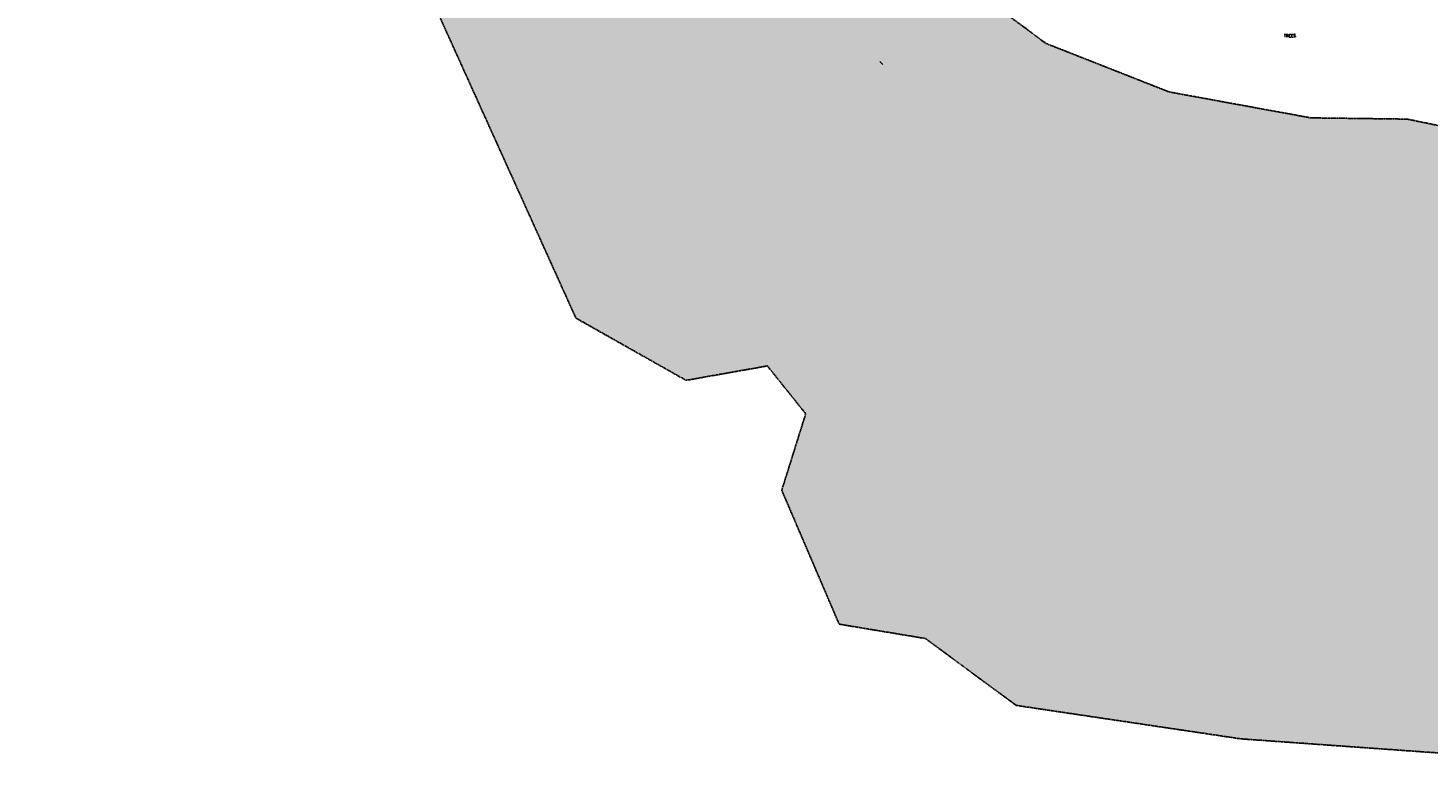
# Model space of a CAD drawing. Header units: feet. Extents: x 115483 to 126385, y 198984 to 203923.
# Tile 1 of 34: x 117557 to 119481, y 199069 to 200073. Entities that reach past the tile are written whole.
import ezdxf

# ---------------------------------------------------------------- set-up
doc = ezdxf.new("R2010")
doc.units = ezdxf.units.FT
doc.header["$MEASUREMENT"] = 0
doc.linetypes.add('STREAM', pattern=[1.475, 1, -0.1, 0.025, -0.1, 0.025, -0.1, 0.025, -0.1])
for name, color, linetype in [('V-ANNO-TEXT', 63, 'Continuous'), ('V-PATT-WATR', 126, 'Continuous'), ('V-RIVR-OHW-GOOG', 21, 'STREAM'), ('V-SITE-VEGE-TEXT', 162, 'Continuous')]:
    doc.layers.add(name, color=color, linetype=linetype)
doc.styles.add('L100', font='simplex.shx', dxfattribs={"height": 5})
doc.styles.get("Standard").update_dxf_attribs({"font": 'simplex.shx'})
doc.dimstyles.get("Standard").update_dxf_attribs({"dimtxt": 0.18, "dimasz": 0.18, "dimexe": 0.18, "dimexo": 0.0625, "dimgap": 0.09, "dimtad": 0, "dimtih": 1, "dimtoh": 1, "dimdec": 4, "dimzin": 0, "dimdsep": 46, "dimtxsty": 'Standard', "dimcen": 0.09, "dimadec": 0, "dimazin": 0, "dimtfac": 1, "dimtdec": 4, "dimtofl": 0, "dimtmove": 0, "dimatfit": 3, "dimfxl": 1, "dimtolj": 1, "dimtzin": 0, "dimarcsym": 0})

msp = doc.modelspace()

# ---------------------------------------------------------------- hatches: boundary and pattern name
at = {"layer": 'V-PATT-WATR'}
h = msp.add_hatch(color=256, dxfattribs=at)
h.dxf.hatch_style = 1
h.paths.add_polyline_path([(120703.9, 199529.2), (120894.6, 199608.1), (121354.9, 199779), (121289.6, 200559.2), (120546.7, 200274.6), (120125.7, 200105.5), (120051.4, 200039.5), (120014.3, 199932.2), (119894.6, 199858), (119836.2, 199845), (119507.9, 199936), (119452.2, 199947.4), (119320.2, 199949.1), (119125.1, 199984.8), (118956, 200051.4), (118729.7, 200219.1), (118677.7, 200280.8), (118653.3, 200334.4), (118646.5, 200374.6), (118642.6, 200380.9), (118627.6, 200402.2), (118607.4, 200444.8), (118584.6, 200478.4), (118560.3, 200516.2), (118536.8, 200555.9), (118515.3, 200594.5), (118495.4, 200644.6), (118479.6, 200688.5), (118466.3, 200732.9), (118455.9, 200772.7), (118442.5, 200818.9), (118431.7, 200859), (118416.8, 200905.5), (118405.9, 200950.3), (118394.5, 200993.5), (118380, 201036.3), (118362.2, 201078.8), (118353.9, 201102.7), (118345.4, 201119.5), (118336.5, 201139.6), (118330.8, 201152.3), (118299.5, 201193.9), (118223.5, 201293.6), (118193.7, 201382.9), (118201.9, 201490.8), (118227.6, 201507.8), (118271.8, 201528.3), (118278, 201597.1), (118276.7, 201630), (117882.5, 201675.4), (117894.9, 201432.9), (117936, 201149.2), (118005.9, 201042.4), (118010, 200894.4), (117956.5, 200660.1), (118001.8, 200355.9), (118310.1, 199673.8), (118461.4, 199588.3), (118573.2, 199608.1), (118625.8, 199542.3), (118592.9, 199437.2), (118671.8, 199253.1), (118790.2, 199233.4), (118915.2, 199141.4), (119224.2, 199095.4), (119592.5, 199069.1), (119796.4, 199161.1), (120039.7, 199272.9), (120138.3, 199259.7), (120230.4, 199272.9), (120368.5, 199391.2)])

# ---------------------------------------------------------------- linework, layer by layer
at = {"layer": 'V-RIVR-OHW-GOOG', "flags": 128}
for points in [[(115633.4, 202483.1), (115813.4, 202559.5), (115973.4, 202581.6), (116258.1, 202723.5), (116434.9, 202776.9), (116636.4, 202793.4), (116800.9, 202731.7), (116895.5, 202587.9), (117097, 202464.6), (117253.3, 202337.1), (117413.7, 202234.4), (117528.8, 202160.4), (117586.4, 202020.6), (117676.9, 201967.2), (117701.6, 201819.2), (117804.4, 201732.9), (117882.5, 201675.4), (117894.9, 201432.9), (117936, 201149.2), (118005.9, 201042.4), (118010, 200894.4), (117956.5, 200660.1), (118001.8, 200355.9), (118310.1, 199673.8), (118461.4, 199588.3), (118573.2, 199608.1), (118625.8, 199542.3), (118592.9, 199437.2), (118671.8, 199253.1), (118790.2, 199233.4), (118915.2, 199141.4), (119224.2, 199095.4), (119592.5, 199069.1), (119796.4, 199161.1), (120039.7, 199272.9), (120138.3, 199259.7), (120230.4, 199272.9), (120368.5, 199391.2), (120703.9, 199529.2), (120894.6, 199608.1), (121354.9, 199779), (121545.7, 199805.3), (121670.6, 199811.8), (121828.4, 199877.6), (122065.2, 200133.9), (122235, 200149.7)], [(121660.1, 200777), (121626.1, 200766.5), (121522.9, 200679.8), (121289.6, 200559.2), (120546.7, 200274.6), (120125.7, 200105.5), (120051.4, 200039.5), (120014.3, 199932.2), (119894.6, 199858), (119836.2, 199845), (119507.9, 199936), (119452.2, 199947.4), (119320.2, 199949.1), (119125.1, 199984.8), (118956, 200051.4), (118729.7, 200219.1), (118677.7, 200280.8), (118653.3, 200334.4), (118646.5, 200374.6)]]:
    msp.add_lwpolyline(points, dxfattribs=at)

# ---------------------------------------------------------------- leaders
at = {"layer": 'V-ANNO-TEXT'}
msp.add_leader([(118727.6, 200026.6), (118731.9, 200022.7)], dimstyle='Standard', override={"dimscale": 0, "dimasz": 0.7}, dxfattribs=at)

# ---------------------------------------------------------------- next in the draw order: texts
at = {"layer": 'V-SITE-VEGE-TEXT', "insert": (119291.2, 200062.1), "char_height": 4, "width": 24.551, "attachment_point": 5, "style": 'L100', "bg_fill": 3, "box_fill_scale": 1.1, "bg_fill_color": 256, "bg_fill_transparency": 0}
msp.add_mtext('TREES', dxfattribs=at)

doc.saveas('drawing.dxf')
